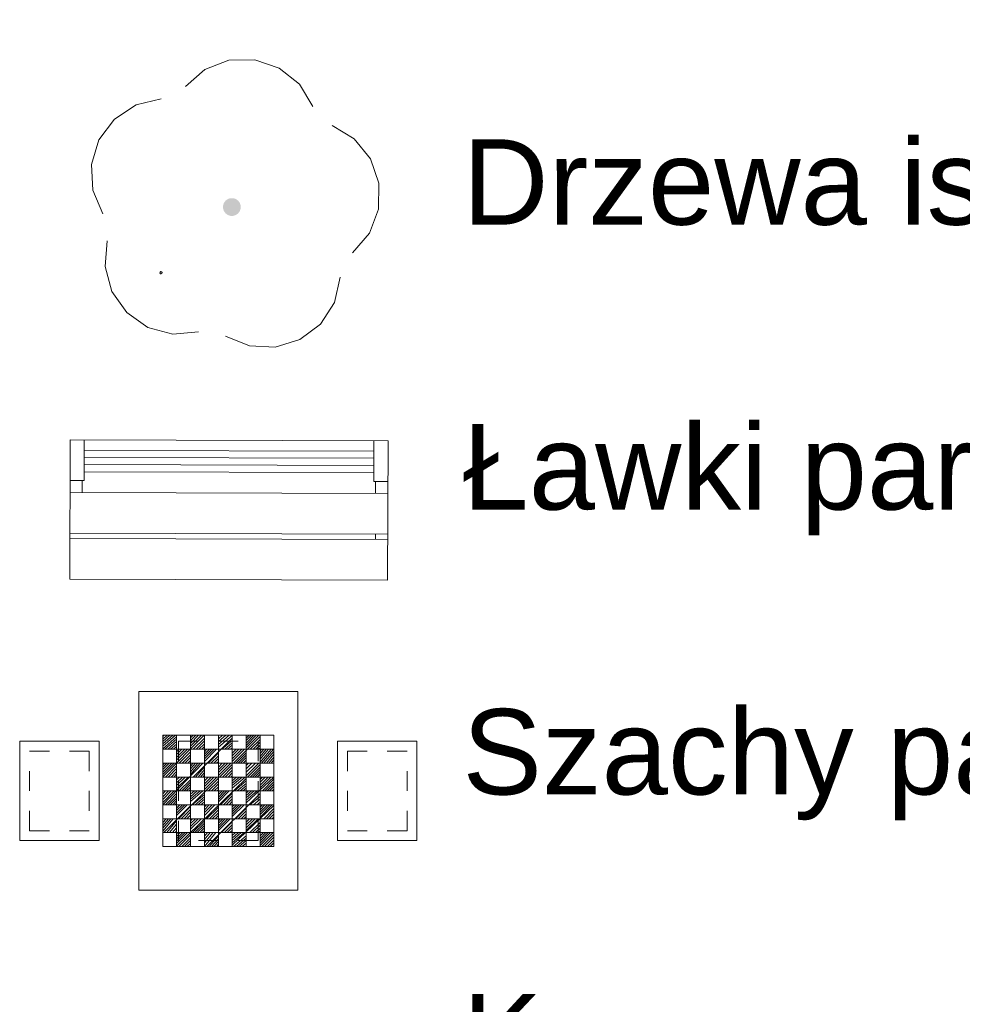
# Model space of a CAD drawing. Extents: x 6601440 to 6601733, y 5738487 to 5738717.
# Tile 124 of 129: x 6601695.94 to 6601700.68, y 5738621.2 to 5738626.15. Entities that reach past the tile are written whole.
import ezdxf

# ---------------------------------------------------------------- set-up
doc = ezdxf.new("R2010")
doc.units = 0
doc.linetypes.add('HIDDEN2', pattern=[4.762499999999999, 3.175, -1.5875])
doc.layers.get('0').update_dxf_attribs({"linetype": 'CONTINUOUS'})
for name, color, linetype, lineweight in [('Bases', 2, 'CONTINUOUS', 0), ('GSPPIK', 250, 'CONTINUOUS', 18), ('Losas', 4, 'CONTINUOUS', 0)]:
    doc.layers.add(name, color=color, linetype=linetype, lineweight=lineweight)
doc.layers.add('FURNITURE ZD 1 500', color=7, linetype='CONTINUOUS', lineweight=13, true_color=0x93979a)
doc.layers.add('GSPRDL', color=7, linetype='CONTINUOUS', lineweight=18, true_color=0x008000)
doc.styles.get("Standard").update_dxf_attribs({"font": 'arial.ttf'})

# ---------------------------------------------------------------- blocks, each defined once
blk = doc.blocks.new('GSPPIK0')
at = {"color": 0, "lineweight": 18}
blk.add_lwpolyline([(-0.007955, 0.0225), (0.007955, 0.0225), (0.0225, 0.007955), (0.0225, -0.007955), (0.007955, -0.0225), (-0.007955, -0.0225), (-0.0225, -0.007955), (-0.0225, 0.007955), (-0.007955, 0.0225)], close=True, dxfattribs=at)
blk = doc.blocks.new('SPDLP')
blk.add_hatch(color=0).paths.add_polyline_path([(-0.09, 0), (-0.085595, -0.027812), (-0.072812, -0.052901), (-0.052901, -0.072812), (-0.027812, -0.085595), (0, -0.09), (0.027812, -0.085595), (0.052901, -0.072812), (0.072812, -0.052901), (0.085595, -0.027812), (0.09, 0), (0.085595, 0.027812), (0.072812, 0.052901), (0.052901, 0.072812), (0.027812, 0.085595), (0, 0.09), (-0.027812, 0.085595), (-0.052901, 0.072812), (-0.072812, 0.052901), (-0.085595, 0.027812)])
at = {"color": 0}
for points in [[(-0.268652, 1.271938), (-0.048001, 1.40916), (0.20623, 1.462858), (0.463525, 1.426585), (0.693003, 1.304695), (0.867117, 1.11182), (0.964971, 0.871109)], [(-1.292703, 0.137547), (-1.355024, 0.389802), (-1.327532, 0.648184), (-1.213525, 0.881678), (-1.026689, 1.062258), (-0.78945, 1.168249), (-0.530282, 1.186929)], [(1.126667, 0.648554), (1.325358, 0.481106), (1.454989, 0.255912), (1.5, 0), (1.454989, -0.255912), (1.325358, -0.481106), (1.126667, -0.648554)], [(-0.530282, -1.186929), (-0.78945, -1.168249), (-1.026689, -1.062258), (-1.213525, -0.881678), (-1.327532, -0.648184), (-1.355024, -0.389802), (-1.292703, -0.137547)], [(0.964971, -0.871109), (0.867117, -1.11182), (0.693003, -1.304695), (0.463525, -1.426585), (0.20623, -1.462858), (-0.048001, -1.40916), (-0.268652, -1.271938)]]:
    blk.add_lwpolyline(points, dxfattribs=at)
blk = doc.blocks.new('A$C685e6eb7')
at = {"layer": 'FURNITURE ZD 1 500', "color": 32, "true_color": 0xcd6928}
for points in [[(0, 0), (-0.002054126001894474, -0.6999969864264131)], [(0, 0), (1.599993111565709, -0.004695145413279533)], [(0.07102095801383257, -0.0002084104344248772), (0.07042125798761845, -0.2045722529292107), (-0.0005997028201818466, -0.2043638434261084)], [(1.599393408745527, -0.2090589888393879), (1.528372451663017, -0.2088505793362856), (1.528972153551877, -0.004486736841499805)], [(1.597938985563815, -0.7046921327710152), (1.599993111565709, -0.004695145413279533)], [(1.528714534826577, -0.0922764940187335), (0.07076334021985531, -0.087998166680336)], [(1.528819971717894, -0.05634660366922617), (0.0708687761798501, -0.05206827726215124)], [(0.07065790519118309, -0.1239280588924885), (1.528609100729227, -0.1282063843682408)], [(0.07055247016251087, -0.1598579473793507), (1.528503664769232, -0.1641362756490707)], [(0.06076442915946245, -0.2651887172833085), (0.0609423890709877, -0.2045444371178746)], [(1.537851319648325, -0.2088783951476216), (1.537673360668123, -0.2695226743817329)], [(1.599215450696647, -0.2697032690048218), (-0.0007776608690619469, -0.2650081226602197)], [(1.598538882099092, -0.5002616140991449), (-0.001454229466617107, -0.495566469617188)], [(-0.001377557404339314, -0.4694386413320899), (1.598615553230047, -0.4741337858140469)], [(1.537073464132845, -0.4739531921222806), (1.53699679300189, -0.5000810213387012)], [(-0.002054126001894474, -0.6999969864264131), (1.597938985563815, -0.7046921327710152)]]:
    blk.add_lwpolyline(points, dxfattribs=at)
blk = doc.blocks.new('A$Cbb605042')
at = {"layer": 'Losas', "lineweight": 5, "ltscale": 0.05}
h = blk.add_hatch(dxfattribs=at)
h.set_pattern_fill('LINE', scale=0.003, angle=45)
h.set_pattern_definition([(45, (-180.4179082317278, -104.9665972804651), (-0.006735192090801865, 0.006735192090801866), [])])
h.paths.add_polyline_path([(0.7900000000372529, 0.03000000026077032), (0.7199999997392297, 0.03000000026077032), (0.7199999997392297, -0.0400000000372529), (0.7900000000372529, -0.0400000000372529)])
h.paths.add_polyline_path([(0.9299999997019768, 0.03000000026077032), (0.8600000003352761, 0.03000000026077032), (0.8600000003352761, -0.0400000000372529), (0.9299999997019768, -0.0400000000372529)])
h.paths.add_polyline_path([(1.070000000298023, 0.03000000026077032), (1, 0.03000000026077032), (1, -0.0400000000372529), (1.070000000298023, -0.0400000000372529)])
h.paths.add_polyline_path([(1.209999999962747, 0.03000000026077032), (1.139999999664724, 0.03000000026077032), (1.139999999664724, -0.0400000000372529), (1.209999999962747, -0.0400000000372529)])
h.paths.add_polyline_path([(0.8600000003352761, -0.0400000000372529), (0.7900000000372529, -0.0400000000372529), (0.7900000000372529, -0.1100000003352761), (0.8600000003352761, -0.1100000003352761)])
h.paths.add_polyline_path([(1, -0.0400000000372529), (0.9299999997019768, -0.0400000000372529), (0.9299999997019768, -0.1100000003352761), (1, -0.1100000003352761)])
h.paths.add_polyline_path([(1.139999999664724, -0.0400000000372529), (1.070000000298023, -0.0400000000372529), (1.070000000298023, -0.1100000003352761), (1.139999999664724, -0.1100000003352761)])
h.paths.add_polyline_path([(1.28000000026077, -0.0400000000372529), (1.209999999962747, -0.0400000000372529), (1.209999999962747, -0.1100000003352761), (1.28000000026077, -0.1100000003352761)])
h.paths.add_polyline_path([(1.209999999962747, -0.1100000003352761), (1.139999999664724, -0.1100000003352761), (1.139999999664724, -0.1799999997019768), (1.209999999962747, -0.1799999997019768)])
h.paths.add_polyline_path([(1.070000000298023, -0.1100000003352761), (1, -0.1100000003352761), (1, -0.1799999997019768), (1.070000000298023, -0.1799999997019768)])
h.paths.add_polyline_path([(0.9299999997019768, -0.1100000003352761), (0.8600000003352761, -0.1100000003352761), (0.8600000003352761, -0.1799999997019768), (0.9299999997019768, -0.1799999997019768)])
h.paths.add_polyline_path([(0.7900000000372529, -0.1100000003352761), (0.7199999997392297, -0.1100000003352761), (0.7199999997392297, -0.1799999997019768), (0.7900000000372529, -0.1799999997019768)])
h.paths.add_polyline_path([(0.8600000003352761, -0.1799999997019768), (0.7900000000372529, -0.1799999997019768), (0.7900000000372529, -0.25), (0.8600000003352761, -0.25)])
h.paths.add_polyline_path([(1, -0.1799999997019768), (0.9299999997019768, -0.1799999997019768), (0.9299999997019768, -0.25), (1, -0.25)])
h.paths.add_polyline_path([(1.139999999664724, -0.1799999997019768), (1.070000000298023, -0.1799999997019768), (1.070000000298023, -0.25), (1.139999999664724, -0.25)])
h.paths.add_polyline_path([(1.28000000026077, -0.1799999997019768), (1.209999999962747, -0.1799999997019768), (1.209999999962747, -0.25), (1.28000000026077, -0.25)])
h.paths.add_polyline_path([(1.209999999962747, -0.25), (1.139999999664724, -0.25), (1.139999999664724, -0.3200000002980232), (1.209999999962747, -0.3200000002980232)])
h.paths.add_polyline_path([(1.070000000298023, -0.25), (1, -0.25), (1, -0.3200000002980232), (1.070000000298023, -0.3200000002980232)])
h.paths.add_polyline_path([(0.9299999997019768, -0.25), (0.8600000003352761, -0.25), (0.8600000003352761, -0.3200000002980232), (0.9299999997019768, -0.3200000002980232)])
h.paths.add_polyline_path([(0.7900000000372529, -0.25), (0.7199999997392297, -0.25), (0.7199999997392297, -0.3200000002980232), (0.7900000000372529, -0.3200000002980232)])
h.paths.add_polyline_path([(0.8600000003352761, -0.3200000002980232), (0.7900000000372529, -0.3200000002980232), (0.7900000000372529, -0.3899999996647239), (0.8600000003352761, -0.3899999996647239)])
h.paths.add_polyline_path([(1, -0.3200000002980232), (0.9299999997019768, -0.3200000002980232), (0.9299999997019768, -0.3899999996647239), (1, -0.3899999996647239)])
h.paths.add_polyline_path([(1.139999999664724, -0.3200000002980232), (1.070000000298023, -0.3200000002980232), (1.070000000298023, -0.3899999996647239), (1.139999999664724, -0.3899999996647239)])
h.paths.add_polyline_path([(1.28000000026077, -0.3200000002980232), (1.209999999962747, -0.3200000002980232), (1.209999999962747, -0.3899999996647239), (1.28000000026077, -0.3899999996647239)])
h.paths.add_polyline_path([(1.209999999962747, -0.3899999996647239), (1.139999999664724, -0.3899999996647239), (1.139999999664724, -0.4599999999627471), (1.209999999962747, -0.4599999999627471)])
h.paths.add_polyline_path([(1.070000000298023, -0.3899999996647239), (1, -0.3899999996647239), (1, -0.4599999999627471), (1.070000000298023, -0.4599999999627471)])
h.paths.add_polyline_path([(0.9299999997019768, -0.3899999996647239), (0.8600000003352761, -0.3899999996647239), (0.8600000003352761, -0.4599999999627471), (0.9299999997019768, -0.4599999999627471)])
h.paths.add_polyline_path([(0.7900000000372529, -0.3899999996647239), (0.7199999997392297, -0.3899999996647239), (0.7199999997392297, -0.4599999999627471), (0.7900000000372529, -0.4599999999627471)])
h.paths.add_polyline_path([(0.8600000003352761, -0.4599999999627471), (0.7900000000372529, -0.4599999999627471), (0.7900000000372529, -0.5300000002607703), (0.8600000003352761, -0.5300000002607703)])
h.paths.add_polyline_path([(1, -0.4599999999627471), (0.9299999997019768, -0.4599999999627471), (0.9299999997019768, -0.5300000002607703), (1, -0.5300000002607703)])
h.paths.add_polyline_path([(1.139999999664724, -0.4599999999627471), (1.070000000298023, -0.4599999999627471), (1.070000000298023, -0.5300000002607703), (1.139999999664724, -0.5300000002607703)])
h.paths.add_polyline_path([(1.28000000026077, -0.4599999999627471), (1.209999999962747, -0.4599999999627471), (1.209999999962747, -0.5300000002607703), (1.28000000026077, -0.5300000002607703)])
at = {"layer": 'Bases', "color": 7, "linetype": 'HIDDEN2', "ltscale": 0.025}
for points in [[(0.7999999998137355, 0), (1.200000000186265, 0), (1.200000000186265, -0.5), (0.7999999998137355, -0.5)], [(0.04999999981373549, -0.04999999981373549), (0.349999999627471, -0.04999999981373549), (0.349999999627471, -0.4500000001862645), (0.04999999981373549, -0.4500000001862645)], [(1.950000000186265, -0.04999999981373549), (1.650000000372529, -0.04999999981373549), (1.650000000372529, -0.4500000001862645), (1.950000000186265, -0.4500000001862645)]]:
    blk.add_lwpolyline(points, close=True, dxfattribs=at)
at = {"layer": 'Losas', "color": 7, "lineweight": 5, "ltscale": 0.05}
for p, q in [((0.7900000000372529, -0.5300000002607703), (0.7900000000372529, 0.03000000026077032)), ((0.8600000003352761, -0.5300000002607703), (0.8600000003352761, 0.03000000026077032)), ((0.9299999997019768, -0.5300000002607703), (0.9299999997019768, 0.03000000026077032)), ((1, -0.5300000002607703), (1, 0.03000000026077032)), ((1.070000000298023, -0.5300000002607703), (1.070000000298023, 0.03000000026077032)), ((1.139999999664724, -0.5300000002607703), (1.139999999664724, 0.03000000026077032)), ((1.209999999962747, -0.5300000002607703), (1.209999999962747, 0.03000000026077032)), ((0.7199999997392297, -0.0400000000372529), (1.28000000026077, -0.0400000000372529)), ((0.7199999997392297, -0.1100000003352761), (1.28000000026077, -0.1100000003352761)), ((0.7199999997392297, -0.1799999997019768), (1.28000000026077, -0.1799999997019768)), ((0.7199999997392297, -0.25), (1.28000000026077, -0.25)), ((0.7199999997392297, -0.3200000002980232), (1.28000000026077, -0.3200000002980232)), ((0.7199999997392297, -0.3899999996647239), (1.28000000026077, -0.3899999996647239)), ((0.7199999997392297, -0.4599999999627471), (1.28000000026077, -0.4599999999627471))]:
    blk.add_line(p, q, dxfattribs=at)
at = {"layer": 'Losas', "color": 7, "ltscale": 0.05}
for points in [[(0.599999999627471, 0.25), (1.400000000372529, 0.25), (1.400000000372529, -0.75), (0.599999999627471, -0.75)], [(0, 0), (0.400000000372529, 0), (0.400000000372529, -0.5), (0, -0.5)], [(0.7199999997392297, -0.5300000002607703), (1.28000000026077, -0.5300000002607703), (1.28000000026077, 0.03000000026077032), (0.7199999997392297, 0.03000000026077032)], [(2, 0), (1.599999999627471, 0), (1.599999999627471, -0.5), (2, -0.5)]]:
    blk.add_lwpolyline(points, close=True, dxfattribs=at)

msp = doc.modelspace()

# ---------------------------------------------------------------- block references
at = {"color": 7}
msp.add_blockref('A$C685e6eb7', (6601696.192940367, 5738624.039364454), dxfattribs=at)
at = {"color": 3}
msp.add_blockref('A$Cbb605042', (6601695.93882376, 5738622.522987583), dxfattribs=at)
at = {"layer": 'GSPPIK', "color": 46, "linetype": 'Continuous', "lineweight": 18, "true_color": 0x6c5200, "xscale": 0.24, "yscale": 0.24, "zscale": 0.24, "rotation": 79.09037282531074}
msp.add_blockref('GSPPIK0', (6601696.650173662, 5738624.880981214, 10.18), dxfattribs=at)
at = {"layer": 'GSPRDL', "lineweight": 5, "xscale": 0.4999999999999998, "yscale": 0.4999999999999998, "rotation": 81.147178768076}
msp.add_blockref('SPDLP', (6601697.006955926, 5738625.211987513), dxfattribs=at)

# ---------------------------------------------------------------- texts
at = {"color": 7, "linetype": 'ByBlock', "lineweight": 25, "insert": (6601698.167471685, 5738647.778310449), "char_height": 0.43008, "attachment_point": 1}
msp.add_mtext_dynamic_manual_height_columns('{\\fArial|b0|i0|c238|p34;granice opracowania A-G\\P\\PBudnek Collegium Anatomicum\\P\\PNawierzchnia z płyt betonowych, ażurowych - wypełnienie \\Pziemia i trawa.\\P\\PNawierzchnia miejsca postojowego- kostka betnowa 8cm\\P\\PNawierzchnia miejsca postojowego- geokrata- wypełnienie\\Pziemia i trawa\\P\\PNawierzchnia wewnatrz parku kieszonkowego- kamień\\Pnaturalny\\P\\PNawierzchnia wewnatrz parku kieszonkowego- trawa\\P\\P\\PDrzewa liściaste - donica drewniana\\P\\P\\P\\PDrzewa liściaste wysokie\\P\\P\\P\\PKrzewy niskie, trawe ozdobne\\P\\PŻywopłot\\P\\P\\PDrzewa istniejące do zachowania\\P\\PŁawki parkowe - drewno naturalne\\P\\PSzachy parkowe - blat granitowy\\P\\PKosze na śmieci- okrągłe\\POświetlenie parkowe - lampy stylizowane cztero\\Pi dwupunktowe. Lampy zlokalizowane w narożnikach \\Pparkingu i parku wyposażone w kaemry wysokiej \\Prozdzielczości\\P\\P Fontanna parkowa z siedziskami po całym obwodzie\\P\\P\\P\\P\\PWiata rowerowa}', width=23.74844193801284, gutter_width=8.160872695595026, heights=[-34.97876431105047], dxfattribs=at)

doc.saveas('drawing.dxf')
